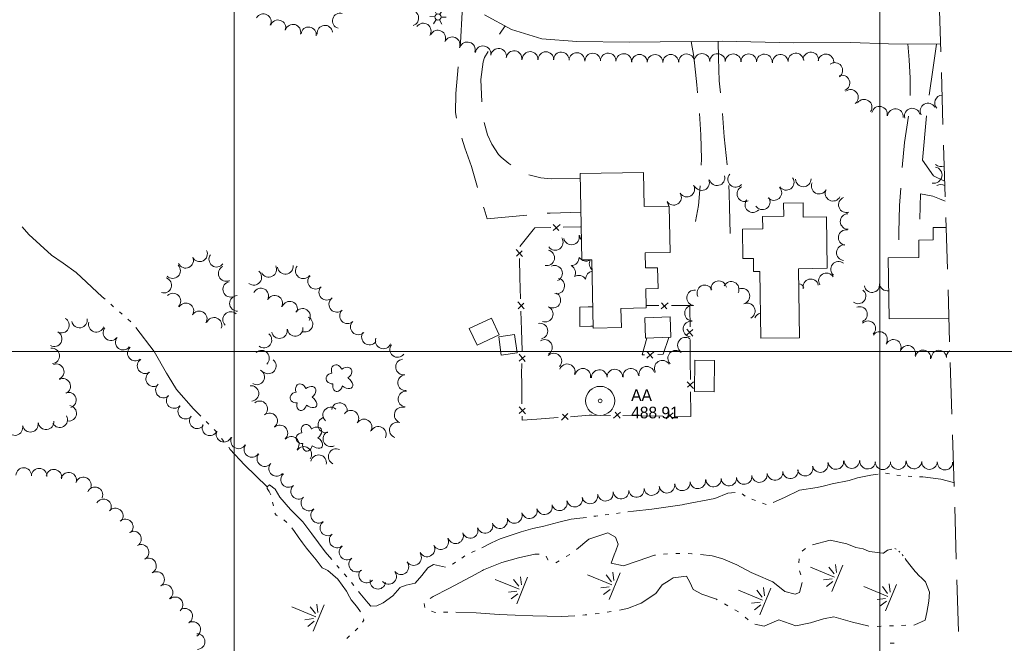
# Model space of a CAD drawing. Header units: feet. Extents: x 57700 to 58190, y 77590 to 78310.
# Tile 4 of 10: x 57867 to 58019, y 77955 to 78051. Entities that reach past the tile are written whole.
import ezdxf

# ---------------------------------------------------------------- set-up
doc = ezdxf.new("R2010")
doc.units = ezdxf.units.FT
doc.header["$MEASUREMENT"] = 0
doc.linetypes.add('DGN Style 3', pattern=[11.216403, 8.011716, -3.204686])
doc.linetypes.add('DGN Style 6', pattern=[15.238284, 0.008012, -3.204686, 5.608201, -3.204686, 0.008012, -3.204686])
for name, color, linetype, lineweight in [('E_DWY', 73, 'DGN Style 3', 0), ('E_LAND_Vegetation', 21, 'Continuous', 0), ('E_MAP_GridLines', 251, 'Continuous', 0), ('E_MAP_Limits', 21, 'DGN Style 3', 0), ('E_MAP_PassPoints', 40, 'Continuous', 0), ('E_MISCPROP', 40, 'Continuous', 0), ('E_MISCPROP_HvyDash', 54, 'DGN Style 3', 13), ('E_MISCPROP_HvyLine', 54, 'Continuous', 13), ('E_MISCPROP_Railing', 40, 'Continuous', 0), ('E_RDWY', 40, 'Continuous', 13), ('E_WTR', 251, 'DGN Style 6', 0)]:
    doc.layers.add(name, color=color, linetype=linetype, lineweight=lineweight)
doc.styles.add('Style-IGR_FONT_0', font='IGR_FONT_0.shx')

# ---------------------------------------------------------------- blocks, each defined once
blk = doc.blocks.new('PP')
at = {"layer": 'E_MAP_PassPoints', "color": 40, "linetype": 'Continuous', "lineweight": 0}
for radius in [2.25, 0.288]:
    blk.add_circle((0, 0), radius, dxfattribs=at)
blk = doc.blocks.new('TREE')
at = {"layer": 'E_LAND_Vegetation', "color": 93, "linetype": 'Continuous', "lineweight": 0}
for centre, major_axis, ratio in [((-0.29, 1.02), (0.272, -0.996), 0.782863), ((0.9, 0.51), (-1.05, -0.59), 0.691916), ((-1.09, -0.01), (0.987, -0.025), 0.832022), ((-0.41, -1.09), (0.361, 0.971), 0.716896), ((0.8, -0.78), (-1, 0.92), 0.560249)]:
    blk.add_ellipse(centre, major_axis=major_axis, ratio=ratio, start_param=1.570796, end_param=4.712389, dxfattribs=at)
blk = doc.blocks.new('LTP_3')
at = {"layer": 'E_MISCPROP', "color": 20, "linetype": 'Continuous', "lineweight": 0}
for p, q in [((-0.49, 0.02), (-1.27, 0.04)), ((-0.24, 0.43), (-0.6, 1.12)), ((0.27, 0.43), (0.68, 1.1)), ((-0.26, -0.43), (-0.67, -1.08)), ((0.23, -0.44), (0.6, -1.09)), ((0.49, -0.01), (1.25, -0.03))]:
    blk.add_line(p, q, dxfattribs=at)
blk.add_circle((0, 0), 0.492, dxfattribs=at)
blk = doc.blocks.new('MARSH')
at = {"layer": 'E_WTR', "color": 161, "linetype": 'Continuous', "lineweight": 0}
for p, q in [((0.01, 4.51), (0.01, 0.48)), ((-0.4, 0.71), (-1.06, 1.87)), ((0.44, 0.71), (1.1, 1.87)), ((-1.84, 1.06), (-0.73, 0.43)), ((1.87, 1.06), (0.77, 0.43)), ((-2.22, -0.01), (2.22, -0.01))]:
    blk.add_line(p, q, dxfattribs=at)

msp = doc.modelspace()

# ---------------------------------------------------------------- linework, layer by layer
at = {"layer": 'E_DWY', "color": 51, "linetype": 'DGN Style 3', "lineweight": 0, "flags": 128}
for points in [[(57935.46, 78055.26), (57935.29, 78052.53), (57935.04, 78047.76), (57934.59, 78042.89), (57934.29, 78039.92), (57934.28, 78036.98), (57934.53, 78035.15), (57935.72, 78031.54), (57936.72, 78028.61), (57938.01, 78024.16), (57938.7, 78022.08), (57939.16, 78020.54), (57948.95, 78021.43), (57953.7, 78021.56)], [(57953.59, 78026.75), (57949.06, 78026.73), (57947.48, 78026.9), (57945.47, 78027.36), (57944.16, 78028.05), (57942.51, 78029.08), (57941.33, 78030.07), (57940.9, 78030.48), (57939.88, 78032.11), (57939.23, 78033.53), (57938.68, 78035.52), (57938.36, 78038.09), (57938.17, 78042.11), (57938.53, 78044.83), (57938.74, 78045.5), (57941.93, 78050.38)], [(57970.76, 78047.98), (57971.18, 78045.63), (57971.65, 78041.29), (57972, 78037.57), (57972.28, 78033.51), (57972.36, 78029.76), (57972.19, 78025.76), (57971.89, 78022.61), (57971.42, 78020.12)], [(57974.96, 78048.03), (57974.98, 78045.39), (57975.12, 78041.9), (57975.5, 78038.16), (57975.89, 78033.23), (57976.38, 78028.6), (57976.66, 78024.5), (57976.7, 78022.31), (57976.82, 78018.27)], [(58004.33, 78047.6), (58004.52, 78045.12), (58004.66, 78042.29), (58004.72, 78038.4), (58003.78, 78032.35), (58003.32, 78026.72), (58003.05, 78022.61), (58002.93, 78018.41), (58002.87, 78014.51)], [(58008.78, 78047.58), (58008.24, 78043.97), (58007.27, 78037.01), (58006.59, 78029.63)], [(58006.59, 78029.63), (58008.29, 78027.2), (58010.02, 78026.35)], [(58010.12, 78023.24), (58009.23, 78023.62), (58008.18, 78024.06), (58006.27, 78024.42), (58006.08, 78017.32), (58006.13, 78017.25)]]:
    msp.add_lwpolyline(points, dxfattribs=at)
at = {"layer": 'E_LAND_Vegetation', "color": 93, "linetype": 'Continuous', "lineweight": 0}
for centre, radius, start, end in [((57904.51, 78051.07), 1.19, 332.3999, 152.3846), ((57916.4, 78051.17), 1.19, 73.7884, 253.7731), ((57927.35, 78051.61), 1.21, 286.307, 106.2916), ((57906.78, 78050.12), 1.19, 341.2451, 161.2298), ((57909.1, 78049.44), 1.19, 344.4898, 164.4744), ((57911.52, 78049.02), 1.19, 352.2398, 172.2244), ((57914.04, 78049.28), 1.19, 7.0195, 187.0042), ((57929.27, 78049.6), 1.21, 325.2875, 145.2722), ((57931.53, 78048.51), 1.21, 333.5641, 153.5488), ((57933.75, 78047.47), 1.21, 336.5035, 156.4882), ((57936.11, 78046.69), 1.21, 342.0203, 162.005), ((57938.53, 78046.08), 1.21, 349.8124, 169.7971), ((57940.94, 78045.68), 1.21, 351.8979, 171.8826), ((57943.33, 78045.33), 1.21, 351.8979, 171.8826), ((57945.81, 78045.2), 1.21, 357.577, 177.5616), ((57948.26, 78045.18), 1.21, 0.1467, 180.1314), ((57950.65, 78045.12), 1.21, 358.2321, 178.2168), ((57953.06, 78045.03), 1.21, 357.264, 177.2487), ((57955.52, 78044.95), 1.21, 0.8353, 180.8199), ((57957.91, 78044.96), 1.21, 358.7245, 178.7092), ((57960.31, 78044.88), 1.21, 356.6285, 176.6132), ((57962.76, 78044.76), 1.21, 359.92, 179.9047), ((57965.18, 78044.75), 1.21, 359.92, 179.9047), ((57967.6, 78044.76), 1.21, 0.2512, 180.2359), ((57970.04, 78044.84), 1.21, 2.7457, 182.7304), ((57972.43, 78044.9), 1.21, 0.1467, 180.1314), ((57974.84, 78044.88), 1.21, 358.9514, 178.9361), ((57977.26, 78044.84), 1.21, 358.9514, 178.9361), ((57979.69, 78044.85), 1.21, 0.5433, 180.528), ((57982.09, 78044.8), 1.21, 358.2771, 178.2618), ((57984.57, 78044.76), 1.21, 4.5927, 184.5774), ((57986.98, 78044.95), 1.21, 4.5927, 184.5774), ((57989.29, 78045.11), 1.21, 354.8453, 174.83), ((57991.63, 78044.81), 1.21, 350.3402, 170.3248), ((57993.01, 78043.49), 1.21, 306.8557, 126.8404), ((57994.12, 78041.54), 1.21, 291.8708, 111.8555), ((57995.43, 78039.32), 1.21, 307.7613, 127.746), ((58009.7, 78038.47), 1.21, 93.9504, 223.8105), ((57997.55, 78037.8), 1.21, 326.1639, 146.1485), ((57999.93, 78036.72), 1.21, 347.9973, 167.982), ((58007.44, 78037.22), 1.21, 28.5684, 208.553), ((58002.39, 78036.35), 1.21, 354.4487, 174.4334), ((58005, 78036.43), 1.21, 14.7361, 194.7208), ((58009.48, 78029.86), 1.26, 226.8362, 291.9716), ((57974.77, 78026.88), 1.2, 193.97, 13.9547), ((57977.65, 78026.63), 1.2, 138.9162, 318.9009), ((58008.35, 78027.3), 1.26, 259.0362, 79.0208), ((57970.1, 78025.12), 1.2, 211.8243, 31.809), ((57972.39, 78026.12), 1.2, 203.0503, 23.035), ((57985.49, 78026.17), 1.2, 214.9024, 34.887), ((57988.13, 78026.69), 1.2, 181.6233, 1.608), ((57990.58, 78025.57), 1.2, 152.8025, 332.7872), ((58009.44, 78024.59), 1.26, 61.2413, 120.7149), ((57968.05, 78023.85), 1.2, 211.8243, 31.809), ((57979.08, 78024.39), 1.2, 114.0048, 293.9895), ((57983.58, 78024.58), 1.2, 222.6176, 42.6023), ((57992.72, 78024.48), 1.2, 153.1934, 333.1781), ((57966.08, 78022.36), 1.2, 6.7057, 37.2092), ((57980.3, 78022.72), 1.2, 139.8445, 319.8292), ((57981.78, 78023.16), 1.2, 212.6412, 32.6258), ((57994.79, 78022.7), 1.2, 110.0189, 290.0036), ((58009.44, 78024.59), 1.26, 300.7302, 302.2738), ((57995.05, 78020.12), 1.2, 91.5834, 271.568), ((57952.22, 78017.72), 1.21, 192.2441, 12.2288), ((57954.71, 78018.05), 1.21, 184.4403, 220.5986), ((57994.76, 78017.62), 1.2, 80.8166, 260.8013), ((57949.72, 78016.88), 1.21, 214.8348, 34.8195), ((57994.47, 78015.29), 1.2, 85.5895, 265.5742), ((57894.64, 78015.11), 1.2, 206.0739, 26.0586), ((57897.28, 78014.27), 1.2, 144.191, 324.1757), ((57948.39, 78014.5), 1.21, 257.7708, 77.7555), ((57892.48, 78014.1), 1.2, 204.5841, 24.5688), ((57952.12, 78014.57), 1.29, 273.8975, 359.6624), ((57954.48, 78015.28), 1.29, 213.8975, 299.6625), ((57956.28, 78013.59), 1.29, 153.8975, 227.5439), ((57993.58, 78012.72), 1.2, 50.7777, 230.7624), ((57890.45, 78012.5), 1.2, 224.6354, 44.6201), ((57898.74, 78012.06), 1.2, 114.6699, 294.6546), ((57903.03, 78011.48), 1.21, 231.5508, 51.5355), ((57905.34, 78012.71), 1.21, 207.0155, 27.0002), ((57907.92, 78013.19), 1.21, 186.6965, 6.6811), ((57910.69, 78012.48), 1.21, 142.7284, 322.7131), ((57949.61, 78012.1), 1.21, 292.8849, 112.8696), ((57951.55, 78012.17), 1.29, 333.8975, 59.6625), ((57955.71, 78011.19), 1.29, 103.5448, 179.6625), ((57991.7, 78010.94), 1.2, 30.6864, 210.671), ((57889.09, 78010.25), 1.2, 251.978, 71.9627), ((57899.45, 78009.62), 1.2, 100.5417, 280.5264), ((57912.6, 78010.87), 1.21, 135.0945, 315.0792), ((57949.94, 78010.14), 1.21, 256.5953, 76.58), ((57953.35, 78010.48), 1.29, 33.8975, 119.6625), ((57975.04, 78009.71), 1.21, 11.2443, 191.2289), ((57976.96, 78009.61), 1.21, 332.8812, 152.8659), ((57987.2, 78009.31), 1.2, 30.484, 78.9833), ((57989.29, 78010), 1.2, 13.757, 193.7417), ((57998.76, 78010.32), 1.18, 187.9043, 7.889), ((58001.13, 78010.56), 1.18, 184.8448, 280.2262), ((57890.51, 78007.82), 1.2, 315.1009, 135.0856), ((57904.11, 78008.58), 1.21, 332.6595, 152.6442), ((57914.32, 78009.17), 1.21, 135.4424, 315.4271), ((57949.34, 78007.94), 1.21, 244.4775, 64.4622), ((57971.3, 78008.3), 1.21, 84.7425, 264.7272), ((57972.88, 78009.07), 1.21, 26.8292, 206.8138), ((57978.63, 78008.56), 1.21, 293.2296, 113.2143), ((57996.63, 78008.57), 1.18, 232.9034, 52.8881), ((57892.52, 78006.29), 1.2, 328.9755, 148.9602), ((57900.48, 78007.44), 1.2, 91.8513, 271.836), ((57906.26, 78007.46), 1.21, 332.6595, 152.6442), ((57908.58, 78006.55), 1.21, 339.1651, 159.1498), ((57915.88, 78007.29), 1.21, 133.0786, 313.0632), ((57979.45, 78006.26), 1.21, 295.8939, 115.8786), ((57894.58, 78005.05), 1.2, 328.9755, 148.9602), ((57899.43, 78004.95), 1.2, 45.5698, 225.5545), ((57910.57, 78005.44), 1.21, 327.1614, 147.1461), ((57917.54, 78005.52), 1.21, 133.0786, 313.0632), ((57948.17, 78005.78), 1.21, 248.5706, 68.5552), ((57970.97, 78005.93), 1.21, 86.4489, 266.4336), ((57981.76, 78004.75), 1.21, 103.571, 157.8483), ((57996.86, 78005.75), 1.18, 292.1528, 112.1375), ((57873.24, 78004.07), 1.2, 241.8259, 61.8106), ((57876.03, 78004.86), 1.2, 190.4423, 10.4269), ((57878.63, 78004.19), 1.2, 161.9666, 341.9513), ((57896.87, 78004.05), 1.2, 338.8132, 158.7979), ((57910.95, 78004.23), 1.21, 245.5175, 65.5022), ((57919.21, 78003.8), 1.21, 134.8567, 314.8414), ((57947.34, 78003.16), 1.21, 281.4506, 101.4353), ((57970.74, 78003.48), 1.21, 82.7752, 262.7599), ((57998.14, 78003.55), 1.18, 314.4125, 134.3972), ((57872.11, 78001.96), 1.2, 241.8259, 61.8106), ((57880.9, 78002.9), 1.2, 142.1667, 322.1514), ((57904.59, 78001.77), 1.21, 231.7941, 51.7788), ((57907, 78003.23), 1.21, 190.3125, 10.2972), ((57909.44, 78003.58), 1.21, 185.9733, 5.9579), ((57920.93, 78002.24), 1.21, 144.2227, 324.2074), ((57999.96, 78001.88), 1.18, 325.9719, 145.9566), ((57882.8, 78001.43), 1.2, 142.1667, 322.1514), ((57923.07, 78001.63), 1.21, 158.9845, 338.9692), ((57948.05, 78000.63), 1.21, 301.9121, 121.8968), ((57969.88, 78000.97), 1.21, 55.9331, 235.9177), ((58002.09, 78000.67), 1.18, 335.9848, 155.9695), ((57871.74, 77999.31), 1.2, 276.0773, 96.0619), ((57884.67, 77999.74), 1.2, 130.4785, 310.4632), ((57904.22, 77998.96), 1.21, 312.039, 132.0237), ((57925.29, 78000.31), 1.21, 142.2334, 322.2181), ((57949.5, 77998.51), 1.21, 315.7625, 135.7471), ((57968.36, 77998.96), 1.21, 46.517, 226.5017), ((58004.32, 77999.73), 1.18, 342.5367, 162.5214), ((58006.67, 77999.05), 1.18, 351.9685, 171.9531), ((58009.13, 77999), 1.18, 3.0019, 182.9866), ((58011.47, 77999.12), 1.18, 123.3042, 182.6957), ((57886.18, 77997.78), 1.2, 123.4742, 303.4589), ((57905.27, 77997.77), 1.21, 232.1101, 52.0948), ((57926.21, 77997.59), 1.21, 97.7951, 277.7798), ((57966.29, 77997.42), 1.21, 30.8716, 210.8563), ((57872.44, 77996.87), 1.2, 290.3563, 110.341), ((57887.51, 77995.78), 1.2, 123.4742, 303.4589), ((57903.47, 77996.07), 1.21, 239.8701, 59.8548), ((57951.57, 77996.86), 1.21, 339.8765, 159.8612), ((57953.97, 77996.16), 1.21, 347.3437, 167.3284), ((57956.53, 77995.95), 1.21, 2.4026, 182.3873), ((57958.94, 77996.04), 1.21, 1.7368, 181.7214), ((57961.41, 77996.16), 1.21, 5.613, 185.5976), ((57963.88, 77996.47), 1.21, 12.2778, 192.2624), ((57873.44, 77994.61), 1.2, 296.1901, 116.1748), ((57926.53, 77995.16), 1.21, 95.3032, 275.2878), ((57874.32, 77992.47), 1.2, 289.1423, 109.127), ((57889.02, 77994.03), 1.2, 131.3436, 311.3283), ((57902.58, 77993.5), 1.21, 275.963, 95.9477), ((57926.59, 77992.64), 1.21, 85.3045, 265.2891), ((57890.69, 77992.4), 1.2, 137.9686, 317.9533), ((57903.94, 77991.13), 1.21, 309.324, 129.3086), ((57916.3, 77990.84), 1.21, 350.7377, 170.7224), ((57874.37, 77990.43), 1.2, 261.6861, 81.6708), ((57892.47, 77990.76), 1.2, 136.1455, 316.1302), ((57914.93, 77990.17), 1.21, 47.9155, 227.9002), ((57918.07, 77989.67), 1.21, 324.8498, 144.8345), ((57926, 77990.16), 1.21, 72.2345, 252.2192), ((57870.85, 77989.11), 1.2, 186.1887, 6.1734), ((57872.97, 77989.43), 1.2, 209.662, 29.6467), ((57894.26, 77989.26), 1.2, 141.964, 321.9487), ((57905.47, 77989.26), 1.21, 309.324, 129.3086), ((57914.18, 77988.63), 1.21, 104.367, 284.3517), ((57920.1, 77988.32), 1.21, 326.7206, 146.7052), ((57925.25, 77987.84), 1.21, 71.4154, 251.4), ((57866.04, 77988.22), 1.2, 193.9442, 13.9289), ((57868.43, 77988.72), 1.2, 190.5623, 10.547), ((57896.24, 77988.18), 1.2, 154.6537, 334.6384), ((57898.4, 77987.18), 1.2, 156.5144, 336.499), ((57907.07, 77987.39), 1.21, 312.7866, 132.7713), ((57914.96, 77986.48), 1.21, 115.6303, 295.615), ((57922.32, 77987.17), 1.21, 333.2987, 153.2833), ((57900.66, 77986.15), 1.2, 149.4099, 329.3946), ((57908.82, 77985.62), 1.21, 318.9352, 138.9199), ((57902.72, 77984.84), 1.2, 144.8943, 324.8789), ((57910.76, 77984.06), 1.21, 325.3072, 145.2919), ((57915.79, 77983.72), 1.21, 65.0891, 245.0738), ((57904.72, 77983.41), 1.2, 140.4739, 320.4586), ((57913.07, 77982.78), 1.21, 348.5015, 168.4862), ((57993.18, 77982.96), 1.2, 186.3583, 6.343), ((57995.64, 77983.11), 1.2, 180.4743, 0.4589), ((57998.1, 77983.01), 1.2, 175.1249, 355.1096), ((58000.45, 77982.93), 1.2, 179.3593, 359.344), ((58002.82, 77982.95), 1.2, 182.1759, 2.1606), ((58005.27, 77983.04), 1.2, 177.8198, 357.8044), ((58007.67, 77982.95), 1.2, 177.8198, 357.8044), ((58010.07, 77982.87), 1.2, 178.2307, 358.2154), ((58012.44, 77982.92), 1.2, 181.5543, 207.5645), ((57867.39, 77980.8), 1.2, 357.8547, 177.8394), ((57869.78, 77980.71), 1.2, 357.8547, 177.8394), ((57872.07, 77980.55), 1.2, 348.3882, 168.3728), ((57906.56, 77981.89), 1.2, 141.232, 321.2167), ((57983.74, 77981.27), 1.2, 186.3352, 6.3199), ((57986.13, 77981.53), 1.2, 186.3352, 6.3199), ((57988.41, 77981.94), 1.2, 193.3734, 13.3581), ((57990.76, 77982.49), 1.2, 192.4894, 12.4741), ((57874.35, 77980.09), 1.2, 342.0785, 162.0631), ((57876.63, 77979.35), 1.2, 342.0785, 162.0631), ((57908.4, 77980.17), 1.2, 130.6144, 310.599), ((57971.79, 77979.97), 1.2, 187.114, 7.0987), ((57974.22, 77980.25), 1.2, 183.6346, 3.6192), ((57976.61, 77980.4), 1.2, 183.6346, 3.6192), ((57978.97, 77980.64), 1.2, 186.9659, 6.9506), ((57981.34, 77980.94), 1.2, 187.7376, 7.7223), ((57878.42, 77977.82), 1.2, 337.7421, 157.7268), ((57909.96, 77978.35), 1.2, 130.885, 310.8697), ((57959.9, 77978.38), 1.2, 186.0504, 6.0351), ((57962.29, 77978.63), 1.2, 186.0504, 6.0351), ((57964.66, 77978.93), 1.2, 187.1057, 7.0904), ((57967.01, 77979.29), 1.2, 189.3679, 9.3525), ((57969.4, 77979.66), 1.2, 187.552, 7.5367), ((57879.76, 77975.96), 1.2, 328.7361, 148.7208), ((57911.54, 77976.55), 1.2, 131.4242, 311.4089), ((57950.37, 77976.57), 1.2, 194.7166, 14.7013), ((57952.73, 77977.13), 1.2, 192.992, 12.9767), ((57955.09, 77977.64), 1.2, 191.6084, 11.5931), ((57957.49, 77978.05), 1.2, 188.2037, 8.1884), ((57881.58, 77974.56), 1.2, 320.292, 140.2767), ((57913.07, 77974.64), 1.2, 127.0146, 306.9993), ((57945.72, 77975.34), 1.2, 195.0001, 14.9848), ((57948.05, 77975.96), 1.2, 194.7166, 14.7013), ((57883.13, 77972.85), 1.2, 311.9487, 131.9334), ((57941.12, 77973.81), 1.2, 199.2957, 19.2804), ((57943.39, 77974.61), 1.2, 199.2957, 19.2804), ((57914.49, 77972.68), 1.2, 125.5342, 305.5189), ((57936.55, 77972.31), 1.2, 199.2977, 19.2824), ((57938.85, 77973.07), 1.2, 197.9317, 17.9164), ((57884.4, 77970.97), 1.2, 301.4835, 121.4682), ((57915.93, 77970.82), 1.2, 130.4243, 310.409), ((57931.99, 77970.55), 1.2, 207.6527, 27.6374), ((57934.28, 77971.47), 1.2, 201.2591, 21.2437), ((57885.58, 77968.92), 1.2, 298.5505, 118.5352), ((57917.46, 77968.95), 1.2, 128.7371, 308.7218), ((57929.86, 77969.43), 1.2, 207.6527, 27.6374), ((57886.73, 77966.82), 1.2, 298.5505, 118.5352), ((57918.96, 77967.07), 1.2, 128.5055, 308.4902), ((57927.79, 77968.09), 1.2, 213.2282, 33.2129), ((57920.49, 77965.39), 1.2, 139.79, 319.7747), ((57925.82, 77966.67), 1.2, 216.2701, 36.2548), ((57887.98, 77964.72), 1.2, 303.1999, 123.1845), ((57922.24, 77964.43), 1.2, 170.087, 350.0717), ((57923.91, 77965.17), 1.2, 218.6084, 38.5931), ((57889.29, 77962.71), 1.2, 303.1999, 123.1845), ((57890.85, 77960.8), 1.2, 309.6851, 129.6698), ((57892.33, 77959.04), 1.2, 301.1368, 121.1215), ((57893.57, 77956.98), 1.2, 301.1368, 121.1215), ((57894.26, 77955.1), 1.2, 271.6326, 91.6173)]:
    msp.add_arc(centre, radius, start, end, dxfattribs=at)
at = {"layer": 'E_MAP_GridLines', "color": 161, "linetype": 'Continuous', "lineweight": 0}
for p, q in [((57900, 77800), (57900, 78300)), ((58000, 77800), (58000, 78300)), ((57700, 78000), (58100, 78000))]:
    msp.add_line(p, q, dxfattribs=at)
at = {"layer": 'E_MAP_Limits', "color": 73, "linetype": 'DGN Style 3', "lineweight": 0, "flags": 128}
msp.add_lwpolyline([(58003.66, 78233.74), (58015.22, 77857.1)], dxfattribs=at)
at = {"layer": 'E_MISCPROP_HvyDash', "color": 241, "linetype": 'DGN Style 3', "lineweight": 13, "flags": 128}
msp.add_lwpolyline([(57955.52, 78006.92), (57954.79, 78006.9), (57953.51, 78006.84), (57953.54, 78003.87), (57955.2, 78003.9), (57955.58, 78003.91)], dxfattribs=at)
at = {"layer": 'E_MISCPROP_HvyLine', "color": 241, "linetype": 'Continuous', "lineweight": 13, "flags": 128}
for points in [[(57953.58, 78027.52), (57953.85, 78014.16), (57955.38, 78014.19), (57955.59, 78003.62), (57959.95, 78003.71), (57959.89, 78006.67), (57963.8, 78006.74), (57963.74, 78009.7), (57965.63, 78009.73), (57965.57, 78012.97), (57963.7, 78012.93), (57963.66, 78015.26), (57967.52, 78015.34), (57967.38, 78022.51), (57963.49, 78022.43), (57963.39, 78027.71)], [(57981.38, 78012.39), (57981.53, 78002.04), (57987.54, 78002.12), (57987.4, 78012.81), (57991.82, 78012.87), (57991.71, 78020.86), (57988.12, 78020.81), (57988.09, 78023.01), (57985.08, 78022.97), (57985.11, 78020.93), (57981.82, 78020.88), (57981.85, 78018.96), (57978.69, 78018.92), (57978.75, 78014.37), (57980.39, 78014.39), (57980.41, 78012.38)], [(57939.83, 78005.15), (57941.03, 78002.59), (57937.6, 78000.98), (57936.4, 78003.54)], [(57963.69, 78002.07), (57967.61, 78002.21), (57967.5, 78005.35), (57963.58, 78005.21)], [(57943.79, 77999.79), (57943.4, 78002.61), (57940.96, 78002.27), (57941.35, 77999.45)], [(57971.31, 77998.65), (57971.26, 77993.78), (57974.31, 77993.75), (57974.36, 77998.62)]]:
    msp.add_lwpolyline(points, close=True, dxfattribs=at)
msp.add_lwpolyline([(58010.24, 78019.21), (58008.23, 78019.18), (58008.25, 78017.28), (58006, 78017.25), (58006.04, 78014.56), (58001.27, 78014.49), (58001.41, 78005.04), (58010.67, 78005.18)], dxfattribs=at)
at = {"layer": 'E_MISCPROP_Railing', "color": 40, "linetype": 'Continuous', "lineweight": 0}
for p, q in [((57949.39, 78018.7), (57950.45, 78019.67)), ((57949.41, 78019.65), (57950.25, 78018.74)), ((57944.65, 78014.72), (57943.67, 78015.78)), ((57943.7, 78014.74), (57944.6, 78015.59)), ((57944.9, 78006.6), (57943.92, 78007.66)), ((57943.95, 78006.62), (57944.85, 78007.47)), ((57966.12, 78006.6), (57967.19, 78007.55)), ((57966.16, 78007.54), (57966.98, 78006.62)), ((57970.08, 78003.45), (57971.04, 78002.37)), ((57971.03, 78003.41), (57970.11, 78002.58)), ((57963.91, 77998.94), (57965.04, 78000)), ((57963.93, 77999.96), (57964.84, 77998.99)), ((57944.11, 77998.52), (57945.05, 77999.32)), ((57945.05, 77998.45), (57944.13, 77999.56)), ((57970.15, 77995.32), (57971.11, 77994.25)), ((57971.1, 77995.28), (57970.18, 77994.46)), ((57945.08, 77990.35), (57944.12, 77991.42)), ((57944.14, 77990.38), (57945.05, 77991.21)), ((57959.84, 77990.6), (57958.74, 77989.67)), ((57959.78, 77989.66), (57958.97, 77990.59)), ((57951.68, 77990.39), (57950.67, 77989.37)), ((57951.7, 77989.45), (57950.82, 77990.31)), ((57967.96, 77990.49), (57966.87, 77989.56)), ((57967.9, 77989.55), (57967.1, 77990.49))]:
    msp.add_line(p, q, dxfattribs=at)
at = {"layer": 'E_MISCPROP_Railing', "color": 40, "linetype": 'Continuous', "lineweight": 0, "flags": 128}
for points in [[(57944.23, 78016.24), (57946.28, 78018.83)], [(57946.28, 78018.83), (57946.53, 78019.14), (57949.04, 78019.2)], [(57950.96, 78019.25), (57953.65, 78019.31), (57953.74, 78019.32)], [(57944.24, 78011.47), (57944.15, 78014.37)], [(57944.34, 78008.17), (57944.24, 78011.47)], [(57944.49, 78003.34), (57944.4, 78006.25)], [(57963.79, 78007.09), (57965.77, 78007.1)], [(57967.7, 78007.11), (57970.56, 78007.13), (57970.56, 78006.69)], [(57970.56, 78006.69), (57970.59, 78003.79)], [(57944.58, 78000.04), (57944.58, 78000.15), (57944.49, 78003.34)], [(57963.92, 78002.08), (57963.16, 77999.46), (57963.52, 77999.47)], [(57965.6, 77999.54), (57966.42, 77999.57), (57967.31, 78002.17)], [(57970.6, 78001.87), (57970.63, 77998.57)], [(57970.63, 77998.57), (57970.66, 77995.67)], [(57944.52, 77995.22), (57944.5, 77996.48), (57944.54, 77998.13)], [(57944.56, 77991.92), (57944.52, 77995.22)], [(57970.67, 77993.75), (57970.7, 77990.44)], [(57946.85, 77989.53), (57944.58, 77989.37), (57944.58, 77990)], [(57950.14, 77989.77), (57946.85, 77989.53)], [(57954.95, 77990.12), (57952.05, 77989.91)], [(57958.25, 77990.11), (57955.36, 77990.15), (57954.95, 77990.12)], [(57963.07, 77990.05), (57960.17, 77990.09)], [(57966.38, 77990.01), (57963.07, 77990.05)], [(57970.7, 77990.44), (57970.71, 77989.95), (57968.29, 77989.98)]]:
    msp.add_lwpolyline(points, dxfattribs=at)
at = {"layer": 'E_RDWY', "color": 21, "linetype": 'Continuous', "lineweight": 13, "flags": 128}
msp.add_lwpolyline([(57938.76, 78052.09), (57942.95, 78049.82), (57947.62, 78048.38), (57953.04, 78047.99), (57961.14, 78047.86), (57975.63, 78048.04), (57986.63, 78047.75), (57995.51, 78047.8), (58001.3, 78047.61), (58009.37, 78047.58)], dxfattribs=at)
at = {"layer": 'E_WTR', "color": 161, "linetype": 'Continuous', "lineweight": 0, "flags": 128}
for points in [[(57867.15, 78019.3), (57868.16, 78018.08), (57871.71, 78014.93), (57873.51, 78013.65)], [(57873.51, 78013.65), (57875.5, 78012.24), (57879.56, 78008.46), (57879.99, 78008.09)], [(57880.88, 78007.31), (57881.32, 78006.93)], [(57882.21, 78006.15), (57882.65, 78005.76)], [(57883.54, 78004.99), (57883.99, 78004.6)], [(57884.75, 78003.71), (57887.59, 78000.02), (57889.53, 77996.65)], [(57889.53, 77996.65), (57889.77, 77996.23), (57891.08, 77994.11), (57893.7, 77991.13), (57894.83, 77990)], [(57895.66, 77989.16), (57896.08, 77988.74)], [(57896.91, 77987.91), (57897.1, 77987.72), (57897.3, 77987.47)], [(57898.04, 77986.55), (57898.4, 77986.09)], [(57899.14, 77985.17), (57899.39, 77984.85), (57901.59, 77982.43), (57905.08, 77979.03)], [(57991.43, 77979.22), (57992.61, 77979.5), (57995.21, 77980.05), (57996.52, 77980.42), (57998.6, 77980.86), (57999.72, 77981.02)], [(58000.88, 77981.17), (58001.46, 77981.07)], [(58002.61, 77980.88), (58003.19, 77980.78)], [(58004.35, 77980.68), (58004.93, 77980.65)], [(58006.1, 77980.6), (58006.63, 77980.58), (58009.44, 77980.24), (58011.39, 77979.72), (58011.45, 77979.72)], [(57905.65, 77977.8), (57905.4, 77978.32), (57905.11, 77978.77), (57905.08, 77979.03), (57905.44, 77979.35), (57906.31, 77978.67), (57907.07, 77977.46), (57908.73, 77975.53), (57909.82, 77974.42)], [(57983.44, 77976.62), (57985.22, 77977.41), (57987.52, 77978.55), (57990.3, 77978.95), (57991.43, 77979.22)], [(57969.35, 77976.28), (57969.53, 77976.31), (57974.42, 77977.25), (57976.45, 77978.08), (57977.57, 77978.17)], [(57978.66, 77977.98), (57979.12, 77977.62)], [(57980.18, 77977.14), (57980.73, 77976.93)], [(57906.1, 77976.11), (57905.93, 77976.67)], [(57960.94, 77975.16), (57961.81, 77975.27), (57964.68, 77975.6), (57969.35, 77976.28)], [(57981.82, 77976.51), (57982.36, 77976.3)], [(57906.69, 77974.56), (57906.49, 77974.68), (57906.28, 77974.96), (57906.28, 77974.96)], [(57908.12, 77973.55), (57908.08, 77973.59), (57907.67, 77973.92)], [(57909.82, 77974.42), (57910.63, 77973.61), (57912, 77971.79), (57914.1, 77969), (57915.11, 77967.8)], [(57946.26, 77972.58), (57947.96, 77972.95), (57950.29, 77973.6), (57952.18, 77974.05), (57953.53, 77974.19), (57954.55, 77974.33)], [(57955.71, 77974.49), (57956, 77974.53), (57956.29, 77974.57)], [(57957.45, 77974.72), (57958.03, 77974.79)], [(57959.19, 77974.94), (57959.77, 77975.01)], [(57914.28, 77966.23), (57913.63, 77966.52), (57912.7, 77967.74), (57911.66, 77968.99), (57911.18, 77969.56), (57910.55, 77970.36), (57909.92, 77971.29), (57909.33, 77972.15), (57908.93, 77972.71)], [(57938.34, 77969.62), (57939.84, 77970.36), (57941.19, 77971.01), (57943.34, 77971.7), (57944.43, 77972.11), (57945.5, 77972.42), (57946.26, 77972.58)], [(57959.08, 77969.16), (57959.46, 77970.18), (57959.02, 77971.25), (57957.86, 77971.92), (57954.89, 77970.97), (57952.99, 77969.34)], [(57998.39, 77969.03), (57998.25, 77969.1), (57997.39, 77969.43), (57996.27, 77969.67), (57994.85, 77970.22), (57992.28, 77970.8), (57989.56, 77970.05)], [(57965.23, 77968.47), (57965.09, 77968.45), (57962.55, 77967.59), (57960.28, 77966.84), (57958.38, 77967.24), (57958.86, 77968.55), (57959.08, 77969.16)], [(57988.45, 77969.49), (57987.98, 77969.12), (57987.97, 77969.09)], [(58001.82, 77969.41), (58001.17, 77969.24), (58000.55, 77968.78), (58000.45, 77968.76), (57998.39, 77969.03)], [(58002.5, 77969.38), (58002.3, 77969.53)], [(57935.22, 77968.03), (57935.7, 77968.36)], [(57936.76, 77968.87), (57937.29, 77969.12)], [(57947.22, 77968.61), (57946.55, 77968.62), (57944.01, 77968.04), (57941.42, 77967.35), (57938.61, 77966.23), (57938.42, 77966.12)], [(57948.61, 77967.75), (57948.58, 77967.76), (57948.3, 77968.3)], [(57951.97, 77968.6), (57951.42, 77968.27)], [(57967.12, 77968.69), (57966.49, 77968.62)], [(57969.02, 77968.73), (57968.39, 77968.75)], [(57970.93, 77968.69), (57970.85, 77968.7), (57970.29, 77968.71)], [(57980.77, 77965.49), (57980.05, 77965.8), (57977.85, 77967), (57975.69, 77967.89), (57974.01, 77968.36), (57972.19, 77968.56)], [(57987.47, 77967.93), (57987.44, 77967.29)], [(58003.1, 77968.93), (58002.9, 77969.08)], [(58003.58, 77968.36), (58003.44, 77968.56)], [(58006.2, 77965.18), (58005.43, 77965.96), (58004.84, 77966.7), (58004.06, 77967.71), (58003.88, 77967.96)], [(57919.56, 77959.69), (57919.47, 77959.88), (57918.91, 77960.59), (57918.13, 77961.57), (57917.87, 77962.03), (57917.39, 77962.89), (57916.02, 77964.75), (57914.51, 77966.12), (57914.28, 77966.23)], [(57915.87, 77966.9), (57915.96, 77966.8), (57916.25, 77966.46)], [(57925.64, 77963.43), (57925.66, 77963.46), (57926.6, 77963.83), (57928.01, 77964.14), (57929.04, 77965.33), (57929.96, 77966.52), (57930.86, 77967.03), (57932.7, 77966.64)], [(57938.42, 77966.12), (57936.66, 77965.1), (57933.21, 77963.3), (57930.79, 77962.09), (57930.32, 77961.76)], [(57933.75, 77967.06), (57933.91, 77967.14), (57934.25, 77967.37)], [(57950.33, 77967.62), (57949.79, 77967.29)], [(57917.02, 77965.58), (57917.41, 77965.14)], [(57967.33, 77964.56), (57967.97, 77964.95), (57970.06, 77965.2), (57970.57, 77964.31), (57971.08, 77963.14), (57972.4, 77962.42), (57974.71, 77961.64), (57974.8, 77961.58)], [(57987.96, 77964.22), (57987.54, 77962.69), (57986.89, 77962.45), (57985.29, 77962.86), (57983.41, 77964.33), (57980.77, 77965.49)], [(57987.56, 77966.05), (57987.74, 77965.44)], [(58005.26, 77957.66), (58005.38, 77957.67), (58006.98, 77958.39), (58007.27, 77959.59), (58007.57, 77961.33), (58007.65, 77962.74), (58007.05, 77964.34), (58006.35, 77965.09), (58006.2, 77965.18)], [(57918.14, 77964.22), (57918.5, 77963.76)], [(57919.23, 77962.84), (57919.43, 77962.58), (57920.72, 77961.07), (57921.14, 77960.6), (57922.08, 77960.61), (57923.06, 77961.09), (57924.56, 77962.2), (57925.64, 77963.43)], [(57959.64, 77959.98), (57960.88, 77960.2), (57963.03, 77961.05), (57965.29, 77962.55), (57966.25, 77963.89), (57967.33, 77964.56)], [(57929.4, 77960.98), (57929.53, 77960.36)], [(57975.9, 77960.95), (57976.45, 77960.63)], [(57919.86, 77958.09), (57920.06, 77958.4), (57920, 77958.61)], [(57930.56, 77959.8), (57931.13, 77959.61), (57931.16, 77959.61)], [(57932.43, 77959.63), (57933.07, 77959.65)], [(57934.34, 77959.65), (57937.49, 77959.53), (57941.01, 77959.31), (57943.53, 77959.2)], [(57943.53, 77959.2), (57946.23, 77959.07), (57950.66, 77958.99), (57952.72, 77959.11)], [(57953.99, 77959.2), (57954.35, 77959.22), (57954.62, 77959.25)], [(57955.88, 77959.39), (57956.51, 77959.46)], [(57957.76, 77959.66), (57958.39, 77959.76)], [(57977.55, 77960), (57978.1, 77959.68)], [(57979.1, 77958.89), (57979.59, 77958.49)], [(57989.39, 77958.03), (57991.24, 77958.62), (57992.87, 77958.91), (57995.75, 77958.09), (57998.11, 77957.52), (57998.29, 77957.51)], [(57918.7, 77956.78), (57919.12, 77957.19)], [(57980.62, 77957.8), (57982.05, 77957.5), (57982.9, 77957.84), (57984.35, 77958.48), (57986.98, 77957.55), (57989.24, 77957.98), (57989.39, 77958.03)], [(57999.56, 77957.46), (58000.19, 77957.49)], [(58001.46, 77957.54), (58001.74, 77957.55), (58002.09, 77957.56)], [(58003.36, 77957.6), (58004, 77957.62)], [(57917.42, 77955.58), (57917.86, 77955.97)], [(58002.18, 77954.85), (58001.6, 77954.84)]]:
    msp.add_lwpolyline(points, dxfattribs=at)

# ---------------------------------------------------------------- block references
at = {"layer": 'E_LAND_Vegetation', "color": 93, "linetype": 'Continuous', "lineweight": 0, "xscale": 0.9999999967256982, "yscale": 0.9999999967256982, "zscale": 0.9999999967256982, "rotation": 6.58562471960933}
for p in [(57916.29, 77995.96), (57910.73, 77993), (57911.63, 77986.72)]:
    msp.add_blockref('TREE', p, dxfattribs=at)
at = {"layer": 'E_MAP_PassPoints', "color": 40, "linetype": 'Continuous', "lineweight": 0}
msp.add_blockref('PP', (57956.67, 77992.35), dxfattribs=at)
at = {"layer": 'E_MISCPROP', "color": 20, "linetype": 'Continuous', "lineweight": 0, "xscale": 0.9999985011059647, "yscale": 0.9999985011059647, "zscale": 0.9999985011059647, "rotation": 58.68611101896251}
msp.add_blockref('LTP_3', (57931.55, 78051.77), dxfattribs=at)
at = {"layer": 'E_WTR', "color": 161, "linetype": 'Continuous', "lineweight": 0, "xscale": 1.000002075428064, "yscale": 1.000002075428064, "zscale": 1.000002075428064, "rotation": 67.56024868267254}
for p in [(57993.39, 77964.9), (57944.58, 77963), (57958.89, 77963.69), (57982.24, 77961.32), (58001.68, 77961.89), (57913.07, 77958.75)]:
    msp.add_blockref('MARSH', p, dxfattribs=at)

# ---------------------------------------------------------------- texts
at = {"layer": 'E_MAP_PassPoints', "color": 40, "linetype": 'Continuous', "lineweight": 0, "style": 'Style-IGR_FONT_0'}
for s, p in [('AA', (57961.47, 77992.35)), ('488.91', (57961.47, 77989.65))]:
    msp.add_text(s, height=1.8, dxfattribs=at).set_placement(p)

doc.saveas('drawing.dxf')
